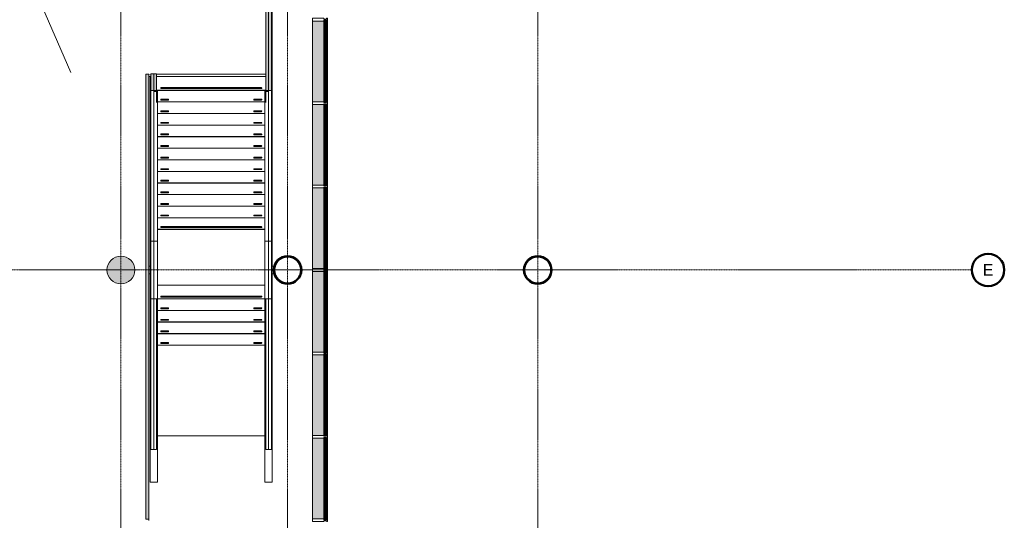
# Model space of a CAD drawing. Header units: millimetres. Extents: x -281 to 121694, y -16481 to 65128.
# Tile 238 of 256: x 79815 to 101073, y 23799 to 34600. Entities that reach past the tile are written whole.
import ezdxf

# ---------------------------------------------------------------- set-up
doc = ezdxf.new("R2010")
doc.units = ezdxf.units.MM
doc.linetypes.add('Grid Line', pattern=[12, 6, -2, 2, -2])
doc.linetypes.add('NLRS_Dash-0_6mm_Space-0_6mm_cpz', pattern=[1.2, 0.6, -0.6])
for name, color, linetype, lineweight in [('A--L$01A__Algemeen', 7, 'Continuous', 5), ('A--L$07A__Stramien', 1, 'Continuous', 5), ('A--L23__Vloeren', 3, 'Continuous', 5), ('A--L28__Hoofddraagconstructies', 3, 'Continuous', 5), ('A--L34__BalustradesLeuningen', 1, 'Continuous', 5), ('A--L3__Afbouw', 2, 'Continuous', 5), ('A--L45__Plafondafwerkingen', 1, 'Continuous', 9), ('A--L82__LosseGebruikersInvent', 1, 'Continuous', 5), ('A--LD21__DetailPenFijnHidden', 1, 'Continuous', 5), ('A--LD30__DetailPenMiddel', 3, 'NLRS_Dash-0_6mm_Space-0_6mm_cpz', 5), ('A--T$07A__Stramien', 1, 'Continuous', 50), ('A--TR9__AlgVoorz', 1, 'Continuous', 5)]:
    doc.layers.add(name, color=color, linetype=linetype, lineweight=lineweight)
doc.styles.add('Arial', font='arial.ttf', dxfattribs={"height": 250})

# ---------------------------------------------------------------- blocks, each defined once
blk = doc.blocks.new('TBR-B-BWK-C-BES-ARC-R25_rvt-1-L_80_ 12')
at = {"layer": 'A--L28__Hoofddraagconstructies'}
blk.add_hatch(color=21, dxfattribs=at).paths.add_polyline_path([(82000, 28900), (82059, 28906), (82115, 28923), (82167, 28951), (82212, 28988), (82249, 29033), (82277, 29085), (82294, 29141), (82300, 29200), (82294, 29259), (82277, 29315), (82249, 29367), (82212, 29412), (82167, 29449), (82115, 29477), (82059, 29494), (82000, 29500), (81941, 29494), (81885, 29477), (81833, 29449), (81788, 29412), (81751, 29367), (81723, 29315), (81706, 29259), (81700, 29200), (81706, 29141), (81723, 29085), (81751, 29033), (81788, 28988), (81833, 28951), (81885, 28923), (81941, 28906)])
at = {"layer": 'A--L28__Hoofddraagconstructies', "color": 241, "lineweight": 18}
for start, end in [(0, 180), (180, 0)]:
    blk.add_arc((82000, 29200), 300, start, end, dxfattribs=at)
blk = doc.blocks.new('28_SCO_TLB_column steel circular hollow section - Ø610x20-V20-L_80_ 12')
at = {"layer": 'A--L28__Hoofddraagconstructies', "lineweight": 13}
h = blk.add_hatch(dxfattribs=at)
h.set_pattern_fill('FP_47', color=256, style=0, pattern_type=2)
h.set_pattern_definition([(45, (-91000, -29200), (-500, 500), []), (45, (-90830, -29200), (-500, 500), []), (45, (-90820, -29200), (-500, 500), []), (45, (-90810, -29200), (-500, 500), []), (45, (-90800, -29200), (-500, 500), []), (45, (-90790, -29200), (-500, 500), []), (45, (-90780, -29200), (-500, 500), []), (45, (-90770, -29200), (-500, 500), [])])
h.paths.add_polyline_path([(0, -305), (60, -299), (117, -282), (169, -254), (219, -212), (255, -168), (282, -117), (299, -59), (305, 0), (299, 60), (282, 117), (254, 169), (216, 216), (169, 254), (113, 283), (60, 299), (0, 305), (-60, 299), (-117, 282), (-169, 254), (-219, 212), (-255, 168), (-282, 117), (-299, 59), (-305, 0), (-299, -60), (-282, -117), (-254, -169), (-216, -216), (-169, -254), (-117, -282), (-60, -299), (-30, -302)])
h.paths.add_polyline_path([(0, -283), (-30, -283), (-88, -271), (-142, -247), (-191, -212), (-231, -168), (-260, -116), (-279, -59), (-285, 0), (-279, 59), (-260, 117), (-229, 169), (-191, 212), (-142, 247), (-88, 271), (-30, 283), (30, 283), (88, 271), (143, 247), (191, 212), (231, 168), (260, 116), (279, 59), (285, 0), (279, -59), (260, -117), (229, -169), (191, -212), (143, -247), (88, -271), (30, -283)])
at = {"layer": 'A--L28__Hoofddraagconstructies', "color": 250, "lineweight": 35}
for radius, start, end in [(305, 360, 180), (285, 0, 180), (305, 180, 360), (285, 180, 0)]:
    blk.add_arc((0, 0), radius, start, end, dxfattribs=at)
blk = doc.blocks.new('28_SCO_TLB_IN_column steel circular hollow section - Ø610x20-V21-L_80_ 12')
at = {"layer": 'A--L28__Hoofddraagconstructies', "lineweight": 13}
h = blk.add_hatch(dxfattribs=at)
h.set_pattern_fill('FP_48', color=256, style=0, pattern_type=2)
h.set_pattern_definition([(45, (-85600, -29200), (-500, 500), []), (45, (-85430, -29200), (-500, 500), []), (45, (-85420, -29200), (-500, 500), []), (45, (-85410, -29200), (-500, 500), []), (45, (-85400, -29200), (-500, 500), []), (45, (-85390, -29200), (-500, 500), []), (45, (-85380, -29200), (-500, 500), []), (45, (-85370, -29200), (-500, 500), [])])
h.paths.add_polyline_path([(0, -305), (60, -299), (117, -282), (169, -254), (219, -212), (255, -168), (282, -117), (299, -59), (305, 0), (299, 60), (282, 117), (254, 169), (216, 216), (169, 254), (117, 282), (60, 299), (0, 305), (-60, 299), (-117, 282), (-169, 254), (-219, 212), (-255, 168), (-282, 117), (-299, 59), (-305, 0), (-299, -60), (-282, -117), (-254, -169), (-216, -216), (-169, -254), (-117, -282), (-60, -299), (-30, -302)])
h.paths.add_polyline_path([(0, -283), (-30, -283), (-88, -271), (-142, -247), (-191, -212), (-231, -168), (-260, -116), (-279, -59), (-285, 0), (-279, 59), (-260, 117), (-229, 169), (-191, 212), (-142, 247), (-88, 271), (-30, 283), (30, 283), (88, 271), (143, 247), (191, 212), (231, 168), (260, 116), (279, 59), (285, 0), (279, -59), (260, -117), (229, -169), (191, -212), (143, -247), (88, -271), (30, -283)])
at = {"layer": 'A--L28__Hoofddraagconstructies', "color": 250, "lineweight": 35}
for radius, start, end in [(305, 360, 180), (285, 0, 180), (305, 180, 360), (285, 180, 0)]:
    blk.add_arc((0, 0), radius, start, end, dxfattribs=at)
blk = doc.blocks.new('28_SF_LB_steel beam HEA - HEA160-2682341-L_80_ 12')
at = {"layer": 'A--LD21__DetailPenFijnHidden', "color": 254, "lineweight": 13}
for p, q in [((-1295, -80), (-1295, 80)), ((-1295, 80), (-1269, 80)), ((1371, 80), (1399, 80)), ((-1295, -80), (-1269, -80)), ((1371, -80), (1399, -80))]:
    blk.add_line(p, q, dxfattribs=at)
blk = doc.blocks.new('TBR-B-BWK-C-NIE-ARC-R25_rvt-1-L_80_ 12')
at = {"layer": 'A--L28__Hoofddraagconstructies', "color": 90, "lineweight": 13}
for p, q in [((85269, 33054), (85269, 36174)), ((82629, 33375), (82629, 33054)), ((82629, 33054), (82650, 33054)), ((82650, 33054), (82629, 33054)), ((82629, 33054), (82629, 29825)), ((82710, 33054), (82789, 33054)), ((82789, 33054), (82710, 33054)), ((82789, 33054), (82789, 33075)), ((82789, 29825), (82789, 33054)), ((85109, 33075), (85109, 33054)), ((85109, 33054), (85190, 33054)), ((85190, 33054), (85109, 33054)), ((85109, 33054), (85109, 29825)), ((85250, 33054), (85269, 33054)), ((85269, 33054), (85250, 33054)), ((85269, 29825), (85269, 33054)), ((82629, 29825), (82650, 29825)), ((82710, 29825), (82789, 29825)), ((85109, 29825), (85190, 29825)), ((85250, 29825), (85269, 29825))]:
    blk.add_line(p, q, dxfattribs=at)
at = {"layer": 'A--LD21__DetailPenFijnHidden', "color": 254, "lineweight": 13}
for p, q in [((82629, 29825), (82629, 28576)), ((82650, 29825), (82629, 29825)), ((82789, 29825), (82710, 29825)), ((82789, 28576), (82789, 29825)), ((85190, 29825), (85109, 29825)), ((85109, 29825), (85109, 28576)), ((85269, 29825), (85250, 29825)), ((85269, 28576), (85269, 29825)), ((82629, 28576), (82650, 28576)), ((82650, 28576), (82629, 28576)), ((82629, 28576), (82629, 24625)), ((82710, 28576), (82789, 28576)), ((82789, 28576), (82710, 28576)), ((82789, 24625), (82789, 28576)), ((85109, 28576), (85190, 28576)), ((85190, 28576), (85109, 28576)), ((85109, 28576), (85109, 24625)), ((85250, 28576), (85269, 28576)), ((85269, 28576), (85250, 28576)), ((85269, 24625), (85269, 28576)), ((82789, 24625), (82629, 24625)), ((85269, 24625), (85109, 24625))]:
    blk.add_line(p, q, dxfattribs=at)
at = {"layer": 'A--L28__Hoofddraagconstructies', "color": 254, "lineweight": 13}
for name, p in [('28_SCO_TLB_IN_column steel circular hollow section - Ø610x20-V21-L_80_ 12', (85600, 29200)), ('28_SCO_TLB_column steel circular hollow section - Ø610x20-V20-L_80_ 12', (91000, 29200))]:
    blk.add_blockref(name, p, dxfattribs=at)
at = {"layer": 'A--L28__Hoofddraagconstructies', "color": 254, "lineweight": 13, "rotation": 180}
blk.add_blockref('28_SF_LB_steel beam HEA - HEA160-2682341-L_80_ 12', (84000, 29200), dxfattribs=at)
blk = doc.blocks.new('NLRS_34_RAI_upright array_gen_cpz - NLRS_34_11_02_RAI_railing entree hal_gen_cpz-73054302-L_80_ 12')
at = {"layer": 'A--L34__BalustradesLeuningen'}
blk.add_hatch(color=256, dxfattribs=at).paths.add_polyline_path([(30, 100), (-30, 100), (-30, -9500), (30, -9500), (30, -629)])
for p, q in [((-30, 100), (30, 100)), ((-30, 100), (-30, -9500)), ((30, -9500), (30, 100)), ((30, -9500), (-30, -9500))]:
    blk.add_line(p, q, dxfattribs=at)
blk = doc.blocks.new('stringer - stringer 6-65893316-L_80_ 12')
at = {"layer": 'A--L28__Hoofddraagconstructies'}
for p, q in [((-60, 0), (0, 0)), ((-60, 0), (-60, -3250)), ((60, -3250), (60, 0)), ((0, 0), (60, 0)), ((0, 0), (0, -3250)), ((0, -3250), (-60, -3250)), ((-60, -3250), (0, -3250)), ((0, -3250), (60, -3250)), ((0, -4500), (0, -3250)), ((60, -3250), (0, -3250)), ((60, -3250), (60, -4500)), ((0, -4500), (60, -4500)), ((0, -4500), (0, -7750)), ((60, -4500), (0, -4500)), ((60, -7750), (60, -4500)), ((-60, -7486), (-60, -7729)), ((-60, -7729), (-60, -7750)), ((0, -7750), (-60, -7750)), ((60, -7750), (0, -7750))]:
    blk.add_line(p, q, dxfattribs=at)
blk = doc.blocks.new('stringer - stringer 6-63821292-L_80_ 12')
at = {"layer": 'A--L28__Hoofddraagconstructies'}
for p, q in [((-1180, 7800), (1180, 7800)), ((1180, 7750), (-1180, 7750)), ((-1180, 7750), (1180, 7750)), ((1159, 3250), (-1161, 3250)), ((-1161, 0), (1159, 0))]:
    blk.add_line(p, q, dxfattribs=at)
blk = doc.blocks.new('stringer - stringer 6-65893921-L_80_ 12')
at = {"layer": 'A--L28__Hoofddraagconstructies'}
for p, q in [((-60, 7750), (0, 7750)), ((-60, 7750), (-60, 7729)), ((-60, 7729), (-60, 7486)), ((0, 7750), (60, 7750)), ((0, 7750), (0, 4500)), ((60, 4500), (60, 7750)), ((60, 4500), (0, 4500)), ((0, 4500), (60, 4500)), ((0, 3250), (0, 4500)), ((60, 4500), (60, 3250)), ((-60, 3250), (0, 3250)), ((-60, 3250), (-60, 0)), ((0, 3250), (-60, 3250)), ((60, 3250), (0, 3250)), ((0, 3250), (60, 3250)), ((0, 3250), (0, 0)), ((60, 0), (60, 3250)), ((0, 0), (-60, 0)), ((60, 0), (0, 0))]:
    blk.add_line(p, q, dxfattribs=at)
blk = doc.blocks.new('NLRS_24_SF_LB_trede hout_gen_cpz - 24_11_houten trede_gen_cpz-64068256-L_80_ 12')
at = {"layer": 'A--LD21__DetailPenFijnHidden'}
for p, q in [((-1159, 150), (1161, 150)), ((-1159, 147), (1161, 147)), ((-1159, 147), (1161, 147)), ((1080, 110), (-1080, 110)), ((-1080, 90), (1080, 90)), ((1161, -150), (-1159, -150))]:
    blk.add_line(p, q, dxfattribs=at)
for centre, start, end in [((-1080, 100), 90, 270), ((-1080, 100), 90, 195), ((-1080, 100), 210, 255), ((1080, 100), 270, 90), ((1080, 100), 270, 0), ((1080, 100), 30, 75)]:
    blk.add_arc(centre, 10, start, end, dxfattribs=at)
blk = doc.blocks.new('NLRS_24_SF_LB_trede hout_gen_cpz - 24_11_houten trede_gen_cpz-V276-L_80_ 12')
at = {"layer": 'A--L28__Hoofddraagconstructies'}
for p, q in [((-1180, 150), (1180, 150)), ((-1180, 147), (1180, 147)), ((-1180, 147), (1180, 147)), ((1080, 110), (-1080, 110)), ((-1080, 90), (1080, 90)), ((1180, -150), (-1180, -150))]:
    blk.add_line(p, q, dxfattribs=at)
for centre, start, end in [((-1080, 100), 90, 270), ((-1080, 100), 90, 195), ((-1080, 100), 210, 255), ((1080, 100), 270, 90), ((1080, 100), 270, 0), ((1080, 100), 30, 75)]:
    blk.add_arc(centre, 10, start, end, dxfattribs=at)
blk = doc.blocks.new('NLRS_24_SF_LB_trede hout_gen_cpz - 24_11_houten trede_gen_cpz-64068259-L_80_ 12')
at = {"layer": 'A--LD21__DetailPenFijnHidden'}
for p, q in [((-1159, 150), (1161, 150)), ((-1159, 147), (1161, 147)), ((-1159, 147), (1161, 147)), ((-930, 110), (-1080, 110)), ((-1080, 90), (-930, 90)), ((1080, 110), (930, 110)), ((930, 90), (1080, 90))]:
    blk.add_line(p, q, dxfattribs=at)
for centre, start, end in [((-1080, 100), 90, 270), ((-1080, 100), 90, 195), ((-1080, 100), 210, 255), ((-930, 100), 270, 90), ((-930, 100), 285, 330), ((-930, 100), 345, 60), ((930, 100), 90, 270), ((930, 100), 225, 270), ((1080, 100), 270, 90), ((1080, 100), 270, 0), ((1080, 100), 30, 75)]:
    blk.add_arc(centre, 10, start, end, dxfattribs=at)
blk = doc.blocks.new('NLRS_24_SF_LB_trede hout_gen_cpz - 24_11_houten trede_gen_cpz-V277-L_80_ 12')
at = {"layer": 'A--LD21__DetailPenFijnHidden'}
for p, q in [((-1159, 150), (1161, 150)), ((-1159, 147), (1161, 147)), ((-1159, 147), (1161, 147)), ((-930, 110), (-1080, 110)), ((-1080, 90), (-930, 90)), ((1080, 110), (930, 110)), ((930, 90), (1080, 90))]:
    blk.add_line(p, q, dxfattribs=at)
for centre, start, end in [((-1080, 100), 90, 270), ((-1080, 100), 90, 165), ((-1080, 100), 165.7957, 195), ((-1080, 100), 210, 255), ((-930, 100), 270, 90), ((-930, 100), 285, 330), ((-930, 100), 345, 60), ((930, 100), 90, 270), ((930, 100), 225, 270), ((1080, 100), 270, 90), ((1080, 100), 270, 0), ((1080, 100), 30, 75)]:
    blk.add_arc(centre, 10, start, end, dxfattribs=at)
blk = doc.blocks.new('NLRS_24_SF_LB_trede hout_gen_cpz - 24_11_houten trede_gen_cpz-V278-L_80_ 12')
at = {"layer": 'A--L28__Hoofddraagconstructies'}
for p, q in [((-1159, 150), (1161, 150)), ((-1159, 147), (1161, 147)), ((-1159, 147), (1161, 147)), ((-930, 110), (-1080, 110)), ((-1080, 90), (-930, 90)), ((1080, 110), (930, 110)), ((930, 90), (1080, 90))]:
    blk.add_line(p, q, dxfattribs=at)
for centre, start, end in [((-1080, 100), 90, 270), ((-1080, 100), 93.1204, 195), ((-1080, 100), 210, 255), ((-930, 100), 270, 90), ((-930, 100), 285, 330), ((-930, 100), 345, 60), ((930, 100), 90, 270), ((930, 100), 225, 270), ((1080, 100), 270, 90), ((1080, 100), 270, 0), ((1080, 100), 30, 75)]:
    blk.add_arc(centre, 10, start, end, dxfattribs=at)
blk = doc.blocks.new('NLRS_24_SF_LB_trede hout_gen_cpz - 24_11_houten trede_gen_cpz-V279-L_80_ 12')
at = {"layer": 'A--L28__Hoofddraagconstructies'}
for p, q in [((-1159, 150), (1161, 150)), ((-1159, 147), (1161, 147)), ((-1159, 147), (1161, 147)), ((-930, 110), (-1080, 110)), ((-1080, 90), (-930, 90)), ((1080, 110), (930, 110)), ((930, 90), (1080, 90))]:
    blk.add_line(p, q, dxfattribs=at)
for centre, start, end in [((-1080, 100), 90, 270), ((-1080, 100), 90, 195), ((-1080, 100), 210, 255), ((-930, 100), 270, 90), ((-930, 100), 285, 330), ((-930, 100), 345, 60), ((930, 100), 90, 270), ((930, 100), 225, 270), ((1080, 100), 270, 90), ((1080, 100), 270, 0), ((1080, 100), 30, 75)]:
    blk.add_arc(centre, 10, start, end, dxfattribs=at)
blk = doc.blocks.new('NLRS_24_SF_LB_trede hout_gen_cpz - 24_11_houten trede_gen_cpz-V280-L_80_ 12')
at = {"layer": 'A--LD21__DetailPenFijnHidden'}
for p, q in [((-1159, 150), (1161, 150)), ((-1159, 147), (1161, 147)), ((-1159, 147), (1161, 147)), ((1080, 110), (-1080, 110)), ((-1080, 90), (1080, 90))]:
    blk.add_line(p, q, dxfattribs=at)
for centre, start, end in [((-1080, 100), 90, 270), ((-1080, 100), 90, 195), ((-1080, 100), 210, 255), ((1080, 100), 270, 90), ((1080, 100), 270, 0), ((1080, 100), 30, 75)]:
    blk.add_arc(centre, 10, start, end, dxfattribs=at)
blk = doc.blocks.new('CSWK_double-triple glass panel - CSWK_double-triple glass panel-73608998-L_80_ 12')
at = {"layer": 'A--L$01A__Algemeen'}
for points in [[(-883, -195), (883, -195), (883, -187), (-883, -187)], [(-883, -221), (883, -221), (883, -213), (-883, -213)]]:
    blk.add_hatch(color=256, dxfattribs=at).paths.add_polyline_path(points)
at = {"layer": 'A--L82__LosseGebruikersInvent'}
blk.add_hatch(color=256, dxfattribs=at).paths.add_polyline_path([(-888, -221), (-883, -221), (-883, -213), (883, -213), (883, -221), (888, -221), (888, -187), (883, -187), (883, -195), (-883, -195), (-883, -187), (-888, -187), (-888, -213)])
at = {"layer": 'A--L$01A__Algemeen'}
for p, q in [((-883, -187), (883, -187)), ((-883, -195), (-883, -187)), ((883, -195), (-883, -195)), ((-883, -195), (-883, -213)), ((-865, -195), (-883, -195)), ((-883, -213), (-865, -195)), ((-865, -213), (-883, -195)), ((-865, -213), (-865, -195)), ((865, -195), (865, -213)), ((883, -195), (865, -195)), ((865, -213), (883, -195)), ((883, -213), (865, -195)), ((883, -187), (883, -195)), ((883, -213), (883, -195)), ((-883, -213), (883, -213)), ((-883, -221), (-883, -213)), ((-883, -213), (-865, -213)), ((883, -221), (-883, -221)), ((865, -213), (883, -213)), ((883, -213), (883, -221))]:
    blk.add_line(p, q, dxfattribs=at)
at = {"layer": 'A--L82__LosseGebruikersInvent'}
for p, q in [((-888, -187), (-883, -187)), ((883, -187), (888, -187))]:
    blk.add_line(p, q, dxfattribs=at)
blk = doc.blocks.new('Rectangular Mullion - mullion_323_250-53-20-54822854-L_80_ 12')
at = {"layer": 'A--LD21__DetailPenFijnHidden'}
for points in [[(86384, 22030), (86384, 23770), (86135, 23770), (86135, 22030), (86220, 22030)], [(86385, 22030), (86404, 22030), (86404, 23770), (86385, 23770), (86385, 22857)], [(86439, 22030), (86458, 22030), (86458, 23770), (86439, 23770), (86439, 22857)]]:
    blk.add_hatch(color=256, dxfattribs=at).paths.add_polyline_path(points)
for p, q in [((86135, 23770), (86135, 22030)), ((86384, 23770), (86385, 23770)), ((86384, 22030), (86384, 23770)), ((86385, 23770), (86404, 23770)), ((86385, 22030), (86385, 23770)), ((86438, 23770), (86439, 23770)), ((86439, 22030), (86439, 23770)), ((86458, 22030), (86458, 23770)), ((86385, 22030), (86384, 22030)), ((86404, 22030), (86385, 22030)), ((86439, 22030), (86438, 22030))]:
    blk.add_line(p, q, dxfattribs=at)
blk = doc.blocks.new('Rectangular Mullion - mullion_323_250-53-20-55499774-L_80_ 12')
at = {"layer": 'A--L3__Afbouw'}
for p, q in [((-30, 221.8), (-30, 241)), ((-30, 241), (30, 241)), ((-29.2, 221.8), (-30, 221.8)), ((-29.2, 221), (-29.2, 221.8)), ((-12, 221), (-17, 221)), ((-12, 168), (-12, 221)), ((17, 221), (12, 221)), ((12, 221), (12, 168)), ((30, 221.8), (29.2, 221.8)), ((29.2, 221.8), (29.2, 221)), ((30, 241), (30, 221.8)), ((-30, -82), (-30, 167.2)), ((-30, 167.2), (-29.2, 167.2)), ((-29.2, 167.2), (-29.2, 168)), ((-29.2, 168), (-12, 168)), ((12, 168), (29.2, 168)), ((29.2, 168), (29.2, 167.2)), ((29.2, 167.2), (30, 167.2)), ((30, 167.2), (30, -82)), ((30, -82), (-30, -82))]:
    blk.add_line(p, q, dxfattribs=at)
blk = doc.blocks.new('entree trap misc - entree trap misc-63444353-L_80_ 12')
at = {"layer": 'A--L$01A__Algemeen'}
for points in [[(85190, 33075), (85190, 36430), (85130, 36430), (85130, 33075)], [(85250, 33075), (85250, 36430), (85190, 36430), (85190, 33075)], [(82710, 33075), (82710, 33430), (82650, 33430), (82650, 33075)], [(82710, 33075), (82770, 33075), (82770, 33430), (82710, 33430)]]:
    blk.add_hatch(color=256, dxfattribs=at).paths.add_polyline_path(points)
for p, q in [((85130, 36430), (85190, 36430)), ((85130, 33075), (85130, 36430)), ((85190, 36430), (85250, 36430)), ((85190, 33075), (85190, 36430)), ((85250, 36430), (85250, 33075)), ((82650, 33430), (82710, 33430)), ((82650, 33075), (82650, 33430)), ((82710, 33430), (82770, 33430)), ((82710, 33430), (82710, 33075)), ((82770, 33075), (82770, 33430)), ((82710, 33075), (82650, 33075)), ((82770, 33075), (82710, 33075)), ((85190, 33075), (85130, 33075)), ((85250, 33075), (85190, 33075))]:
    blk.add_line(p, q, dxfattribs=at)
blk = doc.blocks.new('Grid - NLRS_00_LAB_UN_grid head_gen_cpz-378613-L_80_ 12')
at = {"layer": 'A--T$07A__Stramien'}
blk.add_circle((0, 0), 3.5, dxfattribs=at)

msp = doc.modelspace()

# ---------------------------------------------------------------- linework, layer by layer
at = {"layer": 'A--L$07A__Stramien', "linetype": 'Grid Line'}
for p, q in [((82000, 64428.4), (82000, 5044.8)), ((85600, 64428.4), (85600, 5044.8)), ((91000, 64428.4), (91000, 5044.8)), ((100373, 29200), (-281.1, 29200))]:
    msp.add_line(p, q, dxfattribs=at)
at = {"layer": 'A--L23__Vloeren', "color": 7}
for p, q in [((82600, 33375), (82649.8, 33375)), ((82769.8, 33375), (85129.8, 33375)), ((82600, 23800), (82600, 23825))]:
    msp.add_line(p, q, dxfattribs=at)
at = {"layer": 'A--L45__Plafondafwerkingen', "lineweight": 5}
msp.add_line((82600.8, 23799.2), (82600.8, 33375), dxfattribs=at)
at = {"layer": 'A--LD30__DetailPenMiddel'}
for p, q in [((82600, 33425), (82649.8, 33425)), ((82769.8, 33425), (85129.8, 33425)), ((82600, 23798.3), (82600, 23825))]:
    msp.add_line(p, q, dxfattribs=at)
at = {"layer": 'A--TR9__AlgVoorz'}
msp.add_line((80922, 33464.1), (77046.2, 42325), dxfattribs=at)

# ---------------------------------------------------------------- block references
at = {"lineweight": 5}
for name in ['TBR-B-BWK-C-NIE-ARC-R25_rvt-1-L_80_ 12', 'TBR-B-BWK-C-BES-ARC-R25_rvt-1-L_80_ 12']:
    msp.add_blockref(name, (0, 0), dxfattribs=at)
at = {"layer": 'A--L$01A__Algemeen'}
msp.add_blockref('entree trap misc - entree trap misc-63444353-L_80_ 12', (0, 0), dxfattribs=at)
at = {"layer": 'A--L$01A__Algemeen', "rotation": 89.99999999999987}
for p in [(86217, 33700), (86217, 31900), (86217, 30100), (86217, 28300), (86217, 26500), (86217, 24700)]:
    msp.add_blockref('CSWK_double-triple glass panel - CSWK_double-triple glass panel-73608998-L_80_ 12', p, dxfattribs=at)
at = {"layer": 'A--L28__Hoofddraagconstructies'}
for name, p in [('stringer - stringer 6-63821292-L_80_ 12', (83949.8, 25625)), ('stringer - stringer 6-65893921-L_80_ 12', (85189.8, 25325))]:
    msp.add_blockref(name, p, dxfattribs=at)
at = {"layer": 'A--L28__Hoofddraagconstructies', "rotation": 180}
for name, p in [('NLRS_24_SF_LB_trede hout_gen_cpz - 24_11_houten trede_gen_cpz-V276-L_80_ 12', (83949.8, 33225)), ('stringer - stringer 6-65893316-L_80_ 12', (82709.8, 25325)), ('NLRS_24_SF_LB_trede hout_gen_cpz - 24_11_houten trede_gen_cpz-V279-L_80_ 12', (83949.8, 32975)), ('NLRS_24_SF_LB_trede hout_gen_cpz - 24_11_houten trede_gen_cpz-V278-L_80_ 12', (83949.8, 32725)), ('NLRS_24_SF_LB_trede hout_gen_cpz - 24_11_houten trede_gen_cpz-V279-L_80_ 12', (83949.8, 32475)), ('NLRS_24_SF_LB_trede hout_gen_cpz - 24_11_houten trede_gen_cpz-V279-L_80_ 12', (83949.8, 32225)), ('NLRS_24_SF_LB_trede hout_gen_cpz - 24_11_houten trede_gen_cpz-V279-L_80_ 12', (83949.8, 31975)), ('NLRS_24_SF_LB_trede hout_gen_cpz - 24_11_houten trede_gen_cpz-V279-L_80_ 12', (83949.8, 31725))]:
    msp.add_blockref(name, p, dxfattribs=at)
at = {"layer": 'A--L34__BalustradesLeuningen', "rotation": 180}
msp.add_blockref('NLRS_34_RAI_upright array_gen_cpz - NLRS_34_11_02_RAI_railing entree hal_gen_cpz-73054302-L_80_ 12', (82570, 23925), dxfattribs=at)
at = {"layer": 'A--L3__Afbouw', "extrusion": (0, 0, -1), "rotation": 90.00000000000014}
for p in [(-86217, 34600), (-86217, 32800), (-86217, 31000), (-86217, 29200), (-86217, 27400), (-86217, 25600), (-86217, 23800)]:
    msp.add_blockref('Rectangular Mullion - mullion_323_250-53-20-55499774-L_80_ 12', p, dxfattribs=at)
at = {"layer": 'A--LD21__DetailPenFijnHidden'}
for p in [(0, 10800), (0, 9000), (0, 7200), (0, 5400), (0, 3600), (0, 1800)]:
    msp.add_blockref('Rectangular Mullion - mullion_323_250-53-20-54822854-L_80_ 12', p, dxfattribs=at)
at = {"layer": 'A--LD21__DetailPenFijnHidden', "rotation": 180}
for name, p in [('NLRS_24_SF_LB_trede hout_gen_cpz - 24_11_houten trede_gen_cpz-64068259-L_80_ 12', (83949.8, 31475)), ('NLRS_24_SF_LB_trede hout_gen_cpz - 24_11_houten trede_gen_cpz-64068259-L_80_ 12', (83949.8, 31225)), ('NLRS_24_SF_LB_trede hout_gen_cpz - 24_11_houten trede_gen_cpz-64068259-L_80_ 12', (83949.8, 30975)), ('NLRS_24_SF_LB_trede hout_gen_cpz - 24_11_houten trede_gen_cpz-64068259-L_80_ 12', (83949.8, 30725)), ('NLRS_24_SF_LB_trede hout_gen_cpz - 24_11_houten trede_gen_cpz-64068259-L_80_ 12', (83949.8, 30475)), ('NLRS_24_SF_LB_trede hout_gen_cpz - 24_11_houten trede_gen_cpz-V280-L_80_ 12', (83949.8, 30225)), ('NLRS_24_SF_LB_trede hout_gen_cpz - 24_11_houten trede_gen_cpz-64068256-L_80_ 12', (83949.8, 28725)), ('NLRS_24_SF_LB_trede hout_gen_cpz - 24_11_houten trede_gen_cpz-V277-L_80_ 12', (83949.8, 28475)), ('NLRS_24_SF_LB_trede hout_gen_cpz - 24_11_houten trede_gen_cpz-64068259-L_80_ 12', (83949.8, 28225)), ('NLRS_24_SF_LB_trede hout_gen_cpz - 24_11_houten trede_gen_cpz-64068259-L_80_ 12', (83949.8, 27975)), ('NLRS_24_SF_LB_trede hout_gen_cpz - 24_11_houten trede_gen_cpz-64068259-L_80_ 12', (83949.8, 27725))]:
    msp.add_blockref(name, p, dxfattribs=at)
at = {"layer": 'A--T$07A__Stramien', "xscale": 99.99999999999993, "yscale": 99.99999999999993, "zscale": 99.99999999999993, "rotation": 90}
msp.add_blockref('Grid - NLRS_00_LAB_UN_grid head_gen_cpz-378613-L_80_ 12', (100723, 29200), dxfattribs=at)

# ---------------------------------------------------------------- texts
at = {"layer": 'A--T$07A__Stramien', "lineweight": 5, "insert": (100606.6, 29330.9), "char_height": 250, "width": 280.591, "attachment_point": 1, "style": 'Arial'}
msp.add_mtext('E', dxfattribs=at)

doc.saveas('drawing.dxf')
